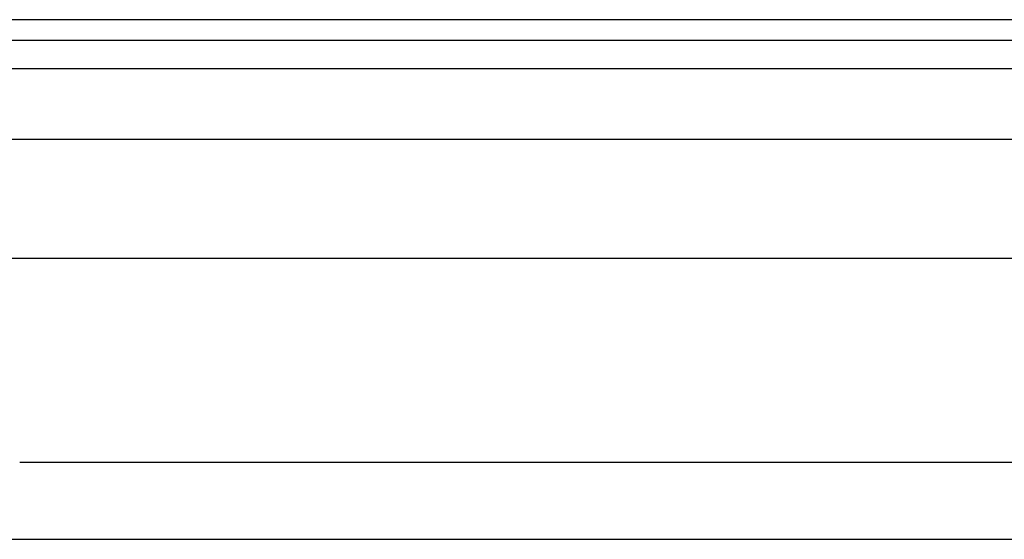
# Model space of a CAD drawing. Header units: inches. Extents: x 6 to 173, y 11 to 93.
# Tile 123 of 214: x 8.99 to 12.24, y 69.06 to 70.78. Entities that reach past the tile are written whole.
import ezdxf

# ---------------------------------------------------------------- set-up
doc = ezdxf.new("R2010")
doc.units = ezdxf.units.IN
doc.header["$MEASUREMENT"] = 0
doc.layers.add('Visible Edges(ANSI)', color=7, linetype='Continuous', lineweight=25)
doc.layers.add('Visible Tangent Edges(ANSI)', color=7, linetype='Continuous', lineweight=25)

msp = doc.modelspace()

# ---------------------------------------------------------------- linework, layer by layer
at = {"layer": 'Visible Edges(ANSI)'}
for p, q in [((41.2964, 70.7787), (5.7004, 70.7787)), ((5.7004, 70.7107), (41.2964, 70.7107)), ((6.4162, 70.385), (40.5603, 70.385)), ((40.5603, 69.9913), (6.4162, 69.9913)), ((8.9894, 69.3194), (12.4892, 69.3194)), ((8.9034, 69.0647), (12.5752, 69.0647))]:
    msp.add_line(p, q, dxfattribs=at)
at = {"layer": 'Visible Tangent Edges(ANSI)'}
msp.add_line((5.7004, 70.6177), (41.2964, 70.6177), dxfattribs=at)

doc.saveas('drawing.dxf')
